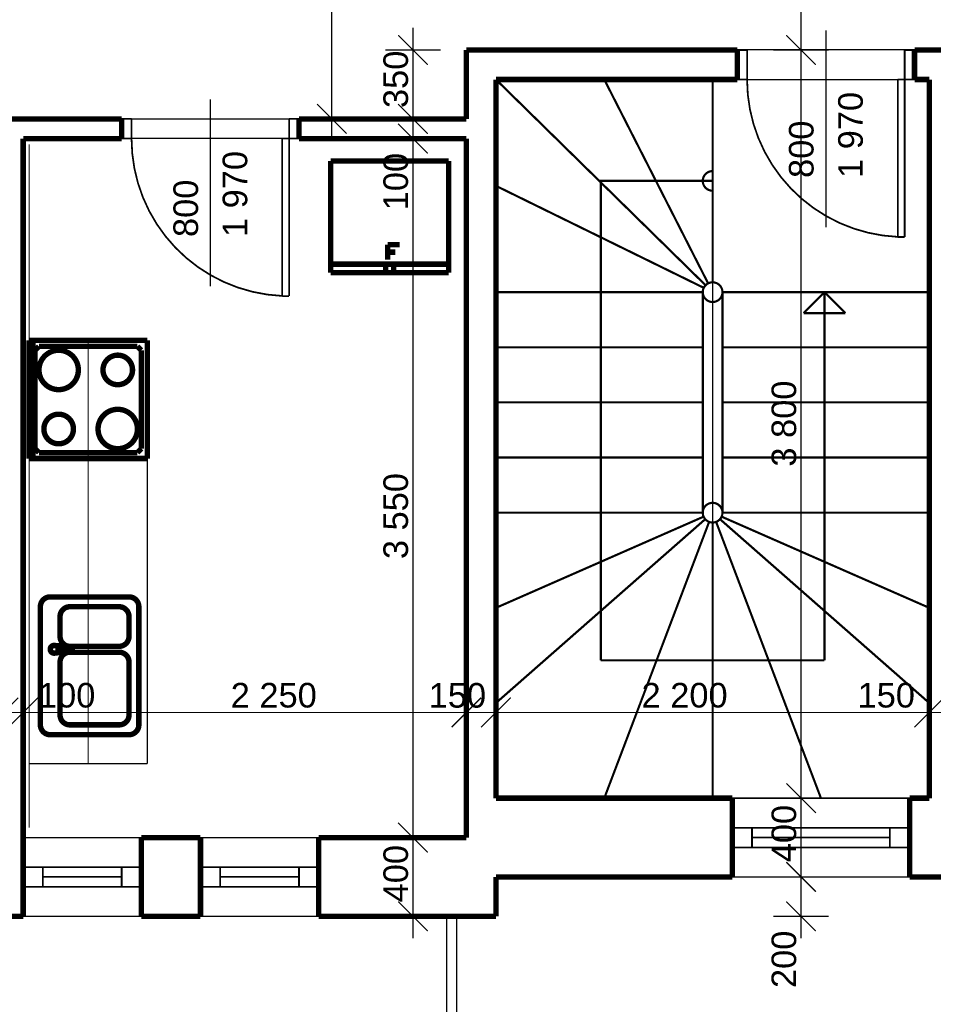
# Model space of a CAD drawing. Extents: x -289843 to 60066, y -44128 to 109843.
# Tile 5 of 61: x -56141 to -51503, y -4015 to 986. Entities that reach past the tile are written whole.
import ezdxf

# ---------------------------------------------------------------- set-up
doc = ezdxf.new("R2010")
doc.units = 0
doc.header["$MEASUREMENT"] = 0
doc.linetypes.add('DOT___DASHED', pattern=[335.138882, 176.388884, -88.194442, 0, -70.555556])
doc.linetypes.add('DĚLICÍ', pattern=[317.5, 127, -63.5, 0, -63.5, 0, -63.5])
for name, color, linetype in [('EXTERIOR_WALLS', 7, 'Continuous'), ('KÓTY', 7, 'Continuous'), ('múry', 7, 'Continuous'), ('SHUTTERS', 7, 'Continuous'), ('čiary', 7, 'Continuous')]:
    doc.layers.add(name, color=color, linetype=linetype)
doc.styles.add('GENERATED_STYLE_1', font='arial.ttf')
doc.dimstyles.new('Dimstyle_D87F', dxfattribs={"dimtxt": 125, "dimasz": 142.5, "dimexe": 0.18, "dimexo": 0.3, "dimgap": 0.09, "dimtad": 1, "dimdec": 0, "dimzin": 0, "dimdsep": 46, "dimtxsty": 'GENERATED_STYLE_1', "dimblk": 'ARROWHEAD_6', "dimblk1": 'ARROWHEAD_6', "dimblk2": 'ARROWHEAD_6', "dimcen": 0.09, "dimclrd": 124, "dimclre": 124, "dimclrt": 124, "dimadec": 0, "dimazin": 0, "dimtfac": 1, "dimtdec": 4, "dimtmove": 0, "dimatfit": 0, "dimfxl": 0, "dimtolj": 1, "dimtzin": 0, "dimarcsym": 0})
doc.dimstyles.new('Dimstyle_DAEE', dxfattribs={"dimtxt": 125, "dimasz": 142.5, "dimexe": 0.18, "dimexo": 0, "dimgap": 0.09, "dimtad": 1, "dimdec": 0, "dimzin": 0, "dimdsep": 46, "dimtxsty": 'GENERATED_STYLE_1', "dimblk": 'ARROWHEAD_6', "dimblk1": 'ARROWHEAD_6', "dimblk2": 'ARROWHEAD_6', "dimcen": 0.09, "dimse1": 1, "dimse2": 1, "dimclrd": 124, "dimclre": 124, "dimclrt": 124, "dimadec": 0, "dimazin": 0, "dimtfac": 1, "dimtdec": 4, "dimtmove": 0, "dimatfit": 0, "dimfxl": 0, "dimtolj": 1, "dimtzin": 0, "dimarcsym": 0})
doc.dimstyles.new('Dimstyle_DBDF', dxfattribs={"dimtxt": 125, "dimasz": 142.5, "dimexe": 0.18, "dimexo": 0.4, "dimgap": 0.09, "dimtad": 1, "dimdec": 0, "dimzin": 0, "dimdsep": 46, "dimtxsty": 'GENERATED_STYLE_1', "dimblk": 'ARROWHEAD_6', "dimblk1": 'ARROWHEAD_6', "dimblk2": 'ARROWHEAD_6', "dimcen": 0.09, "dimclrd": 124, "dimclre": 124, "dimclrt": 124, "dimadec": 0, "dimazin": 0, "dimtfac": 1, "dimtdec": 4, "dimtmove": 0, "dimatfit": 0, "dimfxl": 0, "dimtolj": 1, "dimtzin": 0, "dimarcsym": 0})

# ---------------------------------------------------------------- blocks, each defined once
blk = doc.blocks.new('Range_Standard_70_1253')
at = {"layer": 'EXTERIOR_WALLS', "color": 0, "linetype": 'ByBlock', "const_width": 27.5}
for points in [[(0, 600), (600, 600)], [(0, 0), (0, 600)], [(600, 0), (600, 600)], [(0, 580), (600, 580)], [(50, 570), (30, 550)], [(30, 550), (30, 50)], [(550, 570), (50, 570)], [(570, 550), (550, 570)], [(570, 50), (570, 550)], [(30, 50), (50, 30)], [(550, 30), (570, 50)], [(0, 0), (600, 0)], [(50, 30), (550, 30)]]:
    blk.add_lwpolyline(points, dxfattribs=at)
for points in [[(350, 450, 1), (550, 450, 1)], [(75, 450, 1), (225, 450, 1)], [(50, 150, 1), (250, 150, 1)], [(375, 150, 1), (525, 150, 1)]]:
    blk.add_lwpolyline(points, format="xyb", close=True, dxfattribs=at)
blk = doc.blocks.new('Sink_General_70_1254')
at = {"layer": 'EXTERIOR_WALLS', "color": 0, "linetype": 'ByBlock', "const_width": 27.5}
for points in [[(50, 500, 0.414214), (0, 450)], [(700, 450, 0.414214), (650, 500)], [(452.7, 422.9, 1.44727), (415.3, 422.9)], [(453, 432.6, 0.869741), (415, 432.7)], [(100, 400, 0.414214), (50, 350)], [(419, 350, 0.414214), (369, 400)], [(417.2, 397, 0.913612), (450.8, 397)], [(417.2, 396.4, 0.913612), (450.8, 396.4)], [(423.1, 398.2, 1), (444.9, 398.2)], [(499, 400, 0.414214), (449, 350)], [(650, 350, 0.414214), (600, 400)], [(425.1, 346.5, 0.882566), (442.9, 346.5)], [(50, 100, 0.414214), (100, 50)], [(369, 50, 0.414214), (419, 100)], [(449, 100, 0.414214), (499, 50)], [(600, 50, 0.414214), (650, 100)], [(0, 50, 0.414214), (50, 0)], [(650, 0, 0.414214), (700, 50)]]:
    blk.add_lwpolyline(points, format="xyb", dxfattribs=at)
for points in [[(650, 500), (50, 500)], [(0, 450), (0, 50)], [(700, 50), (700, 450)], [(369, 400), (100, 400)], [(414.9, 428.7), (415, 432.7)], [(417.2, 396.4), (414.9, 428.7)], [(419.8, 388.8), (425.1, 346.5)], [(423.1, 398.2), (423.1, 410.1)], [(423.1, 410.1), (444.9, 410.1)], [(423.1, 409.5), (444.9, 409.5)], [(442.9, 346.5), (448.2, 388.8)], [(444.9, 410.1), (444.9, 398.2)], [(450.8, 396.4), (453.1, 428.7)], [(453.1, 428.7), (453, 432.7)], [(600, 400), (499, 400)], [(50, 350), (50, 100)], [(419, 100), (419, 350)], [(449, 350), (449, 100)], [(650, 100), (650, 350)], [(100, 50), (369, 50)], [(499, 50), (600, 50)], [(50, 0), (650, 0)]]:
    blk.add_lwpolyline(points, dxfattribs=at)
at = {"layer": 'EXTERIOR_WALLS', "color": 0, "linetype": 'ByBlock'}
for p in [(50, 0), (100, 50), (499, 50)]:
    blk.add_point(p, dxfattribs=at)
blk = doc.blocks.new('Refrigerator_2D_Vert_70_1255')
at = {"layer": 'EXTERIOR_WALLS', "color": 0, "linetype": 'ByBlock', "const_width": 27.5}
for points in [[(0, 567.5), (600, 567.5)], [(0, 567.5), (0, 0)], [(600, 0), (600, 567.5)], [(289.8, 142.5), (351.1, 142.5)], [(289.8, 142.5), (289.8, 65.9)], [(289.8, 104.2), (327.9, 104.2)], [(0, 43.3), (600, 43.3)], [(280, 43.3), (280, 0)], [(320, 43.3), (320, 0)], [(0, 0), (600, 0)]]:
    blk.add_lwpolyline(points, dxfattribs=at)
blk = doc.blocks.new('*D376')
at = {"layer": 'KÓTY', "color": 124, "linetype": 'Continuous', "transparency": 16777216, "const_width": 6.17}
for points in [[(-54631.5, 2107.2), (-54481.5, 1957.2)], [(-54256.5, 2032.2), (-54697.2, 2032.2)], [(-54556.5, 482.2), (-54556.5, 2032.2)], [(-54631.5, 557.2), (-54481.5, 407.2)], [(-54256.5, 482.2), (-54697.2, 482.2)], [(-54556.5, 369.7), (-54556.5, 482.2)]]:
    blk.add_lwpolyline(points, dxfattribs=at)
at = {"layer": 'KÓTY', "color": 124, "transparency": 16777216, "style": 'GENERATED_STYLE_1', "oblique": 0}
for s, p in [('325', (-54581.5, 1960.6)), ('1\xa0550', (-54581.5, 1041.1))]:
    blk.add_text(s, height=125, rotation=90, dxfattribs=at).set_placement(p)
blk = doc.blocks.new('ARROWHEAD_6')
at = {"color": 0, "linetype": 'Continuous'}
for p, q in [((-0.5, -0.5), (0.5, 0.5)), ((0, 0), (-1, 0))]:
    blk.add_line(p, q, dxfattribs=at)
blk = doc.blocks.new('*D378')
at = {"layer": 'KÓTY', "color": 124, "linetype": 'Continuous', "transparency": 16777216, "const_width": 6.17}
for points in [[(-54631.5, 2432.2), (-54481.5, 2282.2)], [(-54256.5, 2357.2), (-54697.2, 2357.2)], [(-54556.5, 2032.2), (-54556.5, 2357.2)], [(-54631.5, 2107.2), (-54481.5, 1957.2)], [(-54256.5, 2032.2), (-54697.2, 2032.2)]]:
    blk.add_lwpolyline(points, dxfattribs=at)
blk = doc.blocks.new('*D379')
at = {"layer": 'KÓTY', "color": 124, "linetype": 'Continuous', "transparency": 16777216, "const_width": 6.17}
for points in [[(-54631.5, 3857.2), (-54481.5, 3707.2)], [(-54415.9, 3782.2), (-54856.5, 3782.2)], [(-54556.5, 2357.2), (-54556.5, 3782.2)], [(-54631.5, 2432.2), (-54481.5, 2282.2)], [(-54256.5, 2357.2), (-54697.2, 2357.2)]]:
    blk.add_lwpolyline(points, dxfattribs=at)
at = {"layer": 'KÓTY', "color": 124, "transparency": 16777216, "style": 'GENERATED_STYLE_1', "oblique": 0}
blk.add_text('1\xa0425', height=125, rotation=90, dxfattribs=at).set_placement((-54581.5, 2812.7))
blk = doc.blocks.new('*D380')
at = {"layer": 'KÓTY', "color": 124, "linetype": 'Continuous', "transparency": 16777216, "const_width": 6.17}
for points in [[(-54481.5, 3957.2), (-54631.5, 4107.2)], [(-54556.5, 4032.2), (-54556.5, 4144.7)], [(-54415.9, 4032.2), (-54856.5, 4032.2)], [(-54556.5, 3782.2), (-54556.5, 4032.2)], [(-54631.5, 3857.2), (-54481.5, 3707.2)], [(-54415.9, 3782.2), (-54856.5, 3782.2)]]:
    blk.add_lwpolyline(points, dxfattribs=at)
at = {"layer": 'KÓTY', "color": 124, "transparency": 16777216, "style": 'GENERATED_STYLE_1', "oblique": 0}
blk.add_text('250', height=125, rotation=90, dxfattribs=at).set_placement((-54581.5, 3831.8))
blk = doc.blocks.new('*D386')
at = {"layer": 'KÓTY', "color": 124, "linetype": 'Continuous', "transparency": 16777216, "const_width": 6.17}
for points in [[(-56365.9, 2107.2), (-56215.9, 1957.2)], [(-55990.9, 2032.2), (-56431.5, 2032.2)], [(-56290.9, 482.2), (-56290.9, 2032.2)], [(-56365.9, 557.2), (-56215.9, 407.2)], [(-55990.9, 482.2), (-56431.5, 482.2)], [(-56290.9, 369.7), (-56290.9, 482.2)]]:
    blk.add_lwpolyline(points, dxfattribs=at)
at = {"layer": 'KÓTY', "color": 124, "transparency": 16777216, "style": 'GENERATED_STYLE_1', "oblique": 0}
for s, p in [('100', (-56136.7, 1797.7)), ('1\xa0550', (-56315.9, 1041.1))]:
    blk.add_text(s, height=125, rotation=90, dxfattribs=at).set_placement(p)
blk = doc.blocks.new('*D447')
at = {"layer": 'KÓTY', "color": 124, "linetype": 'Continuous', "transparency": 16777216, "const_width": 6.17}
for points in [[(-56148, -2457.4), (-56298, -2607.4)], [(-56048, -2457.4), (-56198, -2607.4)], [(-56223, -2532.4), (-56123, -2532.4)]]:
    blk.add_lwpolyline(points, dxfattribs=at)
blk = doc.blocks.new('*D448')
at = {"layer": 'KÓTY', "color": 124, "linetype": 'Continuous', "transparency": 16777216, "const_width": 6.17}
for points in [[(-56048, -2457.4), (-56198, -2607.4)], [(-53798, -2457.4), (-53948, -2607.4)], [(-56123, -2532.4), (-53873, -2532.4)]]:
    blk.add_lwpolyline(points, dxfattribs=at)
at = {"layer": 'KÓTY', "color": 124, "transparency": 16777216, "style": 'GENERATED_STYLE_1', "oblique": 0}
for s, p in [('100', (-56048, -2507.4)), ('2\xa0250', (-55069.4, -2507.4)), ('150', (-54064.4, -2508))]:
    blk.add_text(s, height=125, dxfattribs=at).set_placement(p)
blk = doc.blocks.new('*D449')
at = {"layer": 'KÓTY', "color": 124, "linetype": 'Continuous', "transparency": 16777216, "const_width": 6.17}
for points in [[(-53798, -2457.4), (-53948, -2607.4)], [(-53648, -2457.4), (-53798, -2607.4)], [(-53873, -2532.4), (-53723, -2532.4)]]:
    blk.add_lwpolyline(points, dxfattribs=at)
blk = doc.blocks.new('*D450')
at = {"layer": 'KÓTY', "color": 124, "linetype": 'Continuous', "transparency": 16777216, "const_width": 6.17}
for points in [[(-53648, -2457.4), (-53798, -2607.4)], [(-51448, -2457.4), (-51598, -2607.4)], [(-53723, -2532.4), (-51523, -2532.4)]]:
    blk.add_lwpolyline(points, dxfattribs=at)
at = {"layer": 'KÓTY', "color": 124, "transparency": 16777216, "style": 'GENERATED_STYLE_1', "oblique": 0}
for s, p in [('2\xa0200', (-52983.7, -2507.4)), ('150', (-51887.2, -2507.4))]:
    blk.add_text(s, height=125, dxfattribs=at).set_placement(p)
blk = doc.blocks.new('*D451')
at = {"layer": 'KÓTY', "color": 124, "linetype": 'Continuous', "transparency": 16777216, "const_width": 6.17}
for points in [[(-51448, -2457.4), (-51598, -2607.4)], [(-51298, -2457.4), (-51448, -2607.4)], [(-51523, -2532.4), (-51373, -2532.4)]]:
    blk.add_lwpolyline(points, dxfattribs=at)
blk = doc.blocks.new('*D559')
at = {"layer": 'KÓTY', "color": 124, "linetype": 'Continuous', "transparency": 16777216, "const_width": 6.17}
for points in [[(-54219.5, -3092.8), (-54069.5, -3242.8)], [(-54003.9, -3167.8), (-54285.2, -3167.8)], [(-54144.5, -3567.8), (-54144.5, -3167.8)], [(-54219.5, -3492.8), (-54069.5, -3642.8)], [(-54003.9, -3567.8), (-54285.2, -3567.8)], [(-54144.5, -3680.3), (-54144.5, -3567.8)]]:
    blk.add_lwpolyline(points, dxfattribs=at)
at = {"layer": 'KÓTY', "color": 124, "transparency": 16777216, "style": 'GENERATED_STYLE_1', "oblique": 0}
blk.add_text('400', height=125, rotation=90, dxfattribs=at).set_placement((-54169.5, -3496.9))
blk = doc.blocks.new('*D560')
at = {"layer": 'KÓTY', "color": 124, "linetype": 'Continuous', "transparency": 16777216, "const_width": 6.17}
for points in [[(-54219.5, 457.2), (-54069.5, 307.2)], [(-54144.5, 382.2), (-54144.5, 482.2)], [(-54003.9, 382.2), (-54285.2, 382.2)], [(-54144.5, -3167.8), (-54144.5, 382.2)], [(-54219.5, -3092.8), (-54069.5, -3242.8)], [(-54003.9, -3167.8), (-54285.2, -3167.8)]]:
    blk.add_lwpolyline(points, dxfattribs=at)
at = {"layer": 'KÓTY', "color": 124, "transparency": 16777216, "style": 'GENERATED_STYLE_1', "oblique": 0}
for s, p in [('100', (-54169.5, 17.9)), ('3\xa0550', (-54169.5, -1753.6))]:
    blk.add_text(s, height=125, rotation=90, dxfattribs=at).set_placement(p)
blk = doc.blocks.new('*D561')
at = {"layer": 'KÓTY', "color": 124, "linetype": 'Continuous', "transparency": 16777216, "const_width": 6.17}
for points in [[(-54219.5, 557.2), (-54069.5, 407.2)], [(-54003.9, 482.2), (-54285.2, 482.2)], [(-54219.5, 457.2), (-54069.5, 307.2)], [(-54144.5, 382.2), (-54144.5, 482.2)]]:
    blk.add_lwpolyline(points, dxfattribs=at)
blk = doc.blocks.new('*D562')
at = {"layer": 'KÓTY', "color": 124, "linetype": 'Continuous', "transparency": 16777216, "const_width": 6.17}
for points in [[(-54069.5, 757.2), (-54219.5, 907.2)], [(-54144.5, 832.2), (-54144.5, 944.7)], [(-54003.9, 832.2), (-54285.2, 832.2)], [(-54144.5, 482.2), (-54144.5, 832.2)], [(-54219.5, 557.2), (-54069.5, 407.2)], [(-54003.9, 482.2), (-54285.2, 482.2)]]:
    blk.add_lwpolyline(points, dxfattribs=at)
at = {"layer": 'KÓTY', "color": 124, "transparency": 16777216, "style": 'GENERATED_STYLE_1', "oblique": 0}
blk.add_text('350', height=125, rotation=90, dxfattribs=at).set_placement((-54169.5, 537.3))
blk = doc.blocks.new('*D572')
at = {"layer": 'KÓTY', "color": 124, "linetype": 'Continuous', "transparency": 16777216, "const_width": 6.17}
for points in [[(-52248.8, -3292.8), (-52098.8, -3442.8)], [(-52033.2, -3367.8), (-52314.5, -3367.8)], [(-52173.8, -3567.8), (-52173.8, -3367.8)], [(-52248.8, -3492.8), (-52098.8, -3642.8)], [(-52033.2, -3567.8), (-52314.5, -3567.8)], [(-52173.8, -3680.3), (-52173.8, -3567.8)]]:
    blk.add_lwpolyline(points, dxfattribs=at)
at = {"layer": 'KÓTY', "color": 124, "transparency": 16777216, "style": 'GENERATED_STYLE_1', "oblique": 0}
blk.add_text('200', height=125, rotation=90, dxfattribs=at).set_placement((-52198.8, -3932.1))
blk = doc.blocks.new('*D573')
at = {"layer": 'KÓTY', "color": 124, "linetype": 'Continuous', "transparency": 16777216, "const_width": 6.17}
for points in [[(-52248.8, -2892.8), (-52098.8, -3042.8)], [(-52033.2, -2967.8), (-52314.5, -2967.8)], [(-52173.8, -3367.8), (-52173.8, -2967.8)], [(-52248.8, -3292.8), (-52098.8, -3442.8)], [(-52033.2, -3367.8), (-52314.5, -3367.8)]]:
    blk.add_lwpolyline(points, dxfattribs=at)
at = {"layer": 'KÓTY', "color": 124, "transparency": 16777216, "style": 'GENERATED_STYLE_1', "oblique": 0}
blk.add_text('400', height=125, rotation=90, dxfattribs=at).set_placement((-52198.8, -3293.3))
blk = doc.blocks.new('*D574')
at = {"layer": 'KÓTY', "color": 124, "linetype": 'Continuous', "transparency": 16777216, "const_width": 6.17}
for points in [[(-52248.8, 907.2), (-52098.8, 757.2)], [(-52033.2, 832.2), (-52314.5, 832.2)], [(-52173.8, -2967.8), (-52173.8, 832.2)], [(-52248.8, -2892.8), (-52098.8, -3042.8)], [(-52033.2, -2967.8), (-52314.5, -2967.8)]]:
    blk.add_lwpolyline(points, dxfattribs=at)
at = {"layer": 'KÓTY', "color": 124, "transparency": 16777216, "style": 'GENERATED_STYLE_1', "oblique": 0}
blk.add_text('3\xa0800', height=125, rotation=90, dxfattribs=at).set_placement((-52198.8, -1283.9))
blk = doc.blocks.new('*D575')
at = {"layer": 'KÓTY', "color": 124, "linetype": 'Continuous', "transparency": 16777216, "const_width": 6.17}
for points in [[(-52248.8, 907.2), (-52098.8, 757.2)], [(-52033.2, 832.2), (-52314.5, 832.2)]]:
    blk.add_lwpolyline(points, dxfattribs=at)
blk = doc.blocks.new('*D576')
at = {"layer": 'KÓTY', "color": 124, "linetype": 'Continuous', "transparency": 16777216, "const_width": 6.17}
for points in [[(-52173.8, 2032.2), (-52173.8, 2432.2)], [(-52248.8, 2107.2), (-52098.8, 1957.2)], [(-52033.2, 2032.2), (-52314.5, 2032.2)], [(-52173.8, 832.2), (-52173.8, 2032.2)], [(-52248.8, 907.2), (-52098.8, 757.2)], [(-52033.2, 832.2), (-52314.5, 832.2)]]:
    blk.add_lwpolyline(points, dxfattribs=at)
at = {"layer": 'KÓTY', "color": 124, "transparency": 16777216, "style": 'GENERATED_STYLE_1', "oblique": 0}
blk.add_text('1\xa0200', height=125, rotation=90, dxfattribs=at).set_placement((-52198.8, 1129.2))
blk = doc.blocks.new('*D618')
at = {"layer": 'Defpoints', "color": 0, "linetype": 'Continuous', "lineweight": 0, "transparency": 16777216}
for p in [(-64873, -3567.8), (-27223, -3567.8), (-27223, -7096.6)]:
    blk.add_point(p, dxfattribs=at)
at = {"layer": 'KÓTY', "color": 124, "linetype": 'Continuous', "lineweight": -2, "transparency": 16777216}
for p, q in [((-64873, -3568.1), (-64873, -7096.8)), ((-27223, -3568.1), (-27223, -7096.8)), ((-64730.5, -7096.6), (-27365.5, -7096.6))]:
    blk.add_line(p, q, dxfattribs=at)
at = {"layer": 'KÓTY', "color": 124, "linetype": 'Continuous', "lineweight": -2, "transparency": 16777216, "xscale": 142.5, "yscale": 142.5, "zscale": 142.5, "rotation": 180}
blk.add_blockref('ARROWHEAD_6', (-64873, -7096.6), dxfattribs=at)
at = {"layer": 'KÓTY', "color": 124, "linetype": 'Continuous', "lineweight": -2, "transparency": 16777216, "xscale": 142.5, "yscale": 142.5, "zscale": 142.5}
blk.add_blockref('ARROWHEAD_6', (-27223, -7096.6), dxfattribs=at)
at = {"layer": 'KÓTY', "color": 124, "linetype": 'Continuous', "transparency": 16777216, "insert": (-46048, -7032.7), "char_height": 125, "attachment_point": 5, "style": 'GENERATED_STYLE_1'}
blk.add_mtext('\\A1;37650', dxfattribs=at)
blk = doc.blocks.new('D1_Metal_70_589')
at = {"color": 0, "linetype": 'ByBlock', "const_width": 8.82}
blk.add_lwpolyline([(365, 799.2, 0.401453), (-400, 0)], format="xyb", dxfattribs=at)
for points in [[(400, 800), (365, 800)], [(365, 800), (365, 0)], [(400, 0), (400, 800)], [(-450, 0), (-400, 0)], [(-400, 0), (-400, -100)], [(365, 0), (400, 0)], [(450, 0), (400, 0)], [(400, 0), (400, -100)], [(-400, -100), (-450, -100)], [(400, -100), (450, -100)]]:
    blk.add_lwpolyline(points, dxfattribs=at)
blk = doc.blocks.new('Značka_okna-dveří_-_70_1301')
at = {"color": 154, "linetype": 'Continuous', "const_width": 7}
blk.add_lwpolyline([(0, -850), (0, 100)], dxfattribs=at)
at = {"color": 154, "style": 'GENERATED_STYLE_1'}
for tag, p in [('AC_WIDO_A_SIZE', (-62.5, -600)), ('AC_WIDO_B_SIZE', (187.5, -600))]:
    blk.add_attdef(tag, p, '', height=125, rotation=90, dxfattribs=at)
blk = doc.blocks.new('D1_Metal_70_580')
at = {"color": 0, "linetype": 'ByBlock', "const_width": 8.82}
blk.add_lwpolyline([(365, 799.2, 0.401453), (-400, 0)], format="xyb", dxfattribs=at)
for points in [[(400, 800), (365, 800)], [(365, 800), (365, 0)], [(400, 0), (400, 800)], [(-450, 0), (-400, 0)], [(-400, 0), (-400, -150)], [(365, 0), (400, 0)], [(450, 0), (400, 0)], [(400, 0), (400, -150)], [(-400, -150), (-450, -150)], [(400, -150), (450, -150)]]:
    blk.add_lwpolyline(points, dxfattribs=at)
blk = doc.blocks.new('Značka_okna-dveří_-_70_1292')
at = {"color": 154, "linetype": 'Continuous', "const_width": 7}
blk.add_lwpolyline([(0, -900), (0, 100)], dxfattribs=at)
at = {"color": 154, "style": 'GENERATED_STYLE_1'}
for tag, p in [('AC_WIDO_A_SIZE', (-62.5, -650)), ('AC_WIDO_B_SIZE', (187.5, -650))]:
    blk.add_attdef(tag, p, '', height=125, rotation=90, dxfattribs=at)
blk = doc.blocks.new('W_Pivot_Hung_70_1033')
at = {"color": 0, "linetype": 'ByBlock', "const_width": 8.82}
for points in [[(-450, 0), (450, 0)], [(-350, 0), (-350, -100)], [(350, 0), (350, -100)], [(-350, -50), (350, -50)], [(-350, -50), (350, -50)], [(-450, -100), (450, -100)]]:
    blk.add_lwpolyline(points, dxfattribs=at)
blk = doc.blocks.new('W_Pivot_Hung_70_1009')
at = {"color": 0, "linetype": 'ByBlock', "const_width": 8.82}
for points in [[(-300, 0), (300, 0)], [(-200, 0), (-200, -100)], [(200, 0), (200, -100)], [(-200, -50), (200, -50)], [(-200, -50), (200, -50)], [(-300, -100), (300, -100)]]:
    blk.add_lwpolyline(points, dxfattribs=at)
blk = doc.blocks.new('W_Pivot_Hung_70_1010')
at = {"color": 0, "linetype": 'ByBlock', "const_width": 8.82}
for points in [[(-300, 0), (300, 0)], [(-200, 0), (-200, -100)], [(200, 0), (200, -100)], [(-200, -50), (200, -50)], [(-200, -50), (200, -50)], [(-300, -100), (300, -100)]]:
    blk.add_lwpolyline(points, dxfattribs=at)
blk = doc.blocks.new('DIM_2014', base_point=(-54556.5, 2032.2))
at = {"layer": 'KÓTY', "color": 124, "linetype": 'Continuous'}
for p1, p2, distance, picture, middle in [((-54760.5, 3782.2), (-54760.5, 4032.2), -203.9, '*D380', (-54644, 3880)), ((-54223, 2032.2), (-54223, 2357.2), 333.6, '*D378', (-54644, 2008.8))]:
    dim = blk.add_aligned_dim(p1=p1, p2=p2, distance=distance, dimstyle='Dimstyle_D87F', dxfattribs=at)
    dim.commit()
    dim.dimension.update_dxf_attribs({"geometry": picture, "text_midpoint": middle, "text_rotation": 90})
for p1, p2, picture, middle in [((-54223, 2357.2), (-54760.5, 3782.2), '*D379', (-54644, 2860.9)), ((-53723, 482.2), (-54223, 2032.2), '*D376', (-54644, 1089.3))]:
    dim = blk.add_linear_dim(base=(-54556.5, 2032.2), p1=p1, p2=p2, angle=90, dimstyle='Dimstyle_D87F', dxfattribs=at)
    dim.commit()
    dim.dimension.update_dxf_attribs({"geometry": picture, "text_midpoint": middle, "text_rotation": 90})
blk = doc.blocks.new('DIM_2016', base_point=(-56290.9, 2032.2))
at = {"layer": 'KÓTY', "color": 124, "linetype": 'Continuous'}
dim = blk.add_linear_dim(base=(-56290.9, 2032.2), p1=(-56273, 482.2), p2=(-55798, 2032.2), angle=90, dimstyle='Dimstyle_D87F', dxfattribs=at)
dim.commit()
dim.dimension.update_dxf_attribs({"geometry": '*D386', "text_midpoint": (-56378.4, 1089.3), "text_rotation": 90})
blk = doc.blocks.new('DIM_2022', base_point=(-64473, -2532.4))
at = {"layer": 'KÓTY', "color": 124, "linetype": 'Continuous'}
for p1, p2, picture, middle in [((-53723, -1367.8), (-51523, -1067.8), '*D450', (-52935.5, -2444.9)), ((-56123, -3167.8), (-53873, -1367.8), '*D448', (-55021.2, -2444.9)), ((-56223, -3567.8), (-56123, -3167.8), '*D447', (-55999.7, -2444.9))]:
    dim = blk.add_linear_dim(base=(-64473, -2532.4), p1=p1, p2=p2, dimstyle='Dimstyle_DAEE', dxfattribs=at)
    dim.commit()
    dim.dimension.update_dxf_attribs({"geometry": picture, "text_midpoint": middle})
for p1, p2, distance, picture, middle in [((-51523, -1067.8), (-51373, -1067.8), -1464.5, '*D451', (-51839, -2444.9)), ((-53873, -1367.8), (-53723, -1367.8), -1164.5, '*D449', (-54016.2, -2445.5))]:
    dim = blk.add_aligned_dim(p1=p1, p2=p2, distance=distance, dimstyle='Dimstyle_DAEE', dxfattribs=at)
    dim.commit()
    dim.dimension.update_dxf_attribs({"geometry": picture, "text_midpoint": middle})
blk = doc.blocks.new('DIM_2046', base_point=(-54144.5, -3167.8))
at = {"layer": 'KÓTY', "color": 124, "linetype": 'Continuous'}
for p1, p2, picture, middle in [((-55573, 482.2), (-53873, 832.2), '*D562', (-54232, 585.5)), ((-59298, -3167.8), (-55573, 382.2), '*D560', (-54232, -1705.3))]:
    dim = blk.add_linear_dim(base=(-54144.5, -3167.8), p1=p1, p2=p2, angle=90, dimstyle='Dimstyle_D87F', dxfattribs=at)
    dim.commit()
    dim.dimension.update_dxf_attribs({"geometry": picture, "text_midpoint": middle, "text_rotation": 90})
for p1, p2, distance, picture, middle in [((-55573, 382.2), (-55573, 482.2), -1428.4, '*D561', (-54232, 66.1)), ((-59298, -3567.8), (-59298, -3167.8), -5153.4, '*D559', (-54232, -3448.7))]:
    dim = blk.add_aligned_dim(p1=p1, p2=p2, distance=distance, dimstyle='Dimstyle_D87F', dxfattribs=at)
    dim.commit()
    dim.dimension.update_dxf_attribs({"geometry": picture, "text_midpoint": middle, "text_rotation": 90})
blk = doc.blocks.new('DIM_2049', base_point=(-52173.8, -3367.8))
at = {"layer": 'KÓTY', "color": 124, "linetype": 'Continuous'}
for base, p1, p2, picture, middle in [((-52173.8, -3367.8), (-53873, 832.2), (-46048, 2032.2), '*D576', (-52261.3, 1177.5)), ((-52173.8342403, -3367.8443815), (-53722.9636147, 832.1556185), (-53872.9636147, 832.1556185), '*D575', (-52064.5860233, 1014.0693629)), ((-52173.8, -3367.8), (-46048, -2967.8), (-53723, 832.2), '*D574', (-52261.3, -1235.7)), ((-52173.8, -3367.8), (-53723, -3567.8), (-46048, -3367.8), '*D572', (-52261.3, -3883.9))]:
    dim = blk.add_linear_dim(base=base, p1=p1, p2=p2, angle=90, dimstyle='Dimstyle_DBDF', dxfattribs=at)
    dim.commit()
    dim.dimension.update_dxf_attribs({"geometry": picture, "text_midpoint": middle, "text_rotation": 90})
dim = blk.add_aligned_dim(p1=(-46048, -3367.8), p2=(-46048, -2967.8), distance=6125.9, dimstyle='Dimstyle_DBDF', dxfattribs=at)
dim.commit()
dim.dimension.update_dxf_attribs({"geometry": '*D573', "text_midpoint": (-52261.3, -3245.1), "text_rotation": 90})

msp = doc.modelspace()

# ---------------------------------------------------------------- linework, layer by layer
at = {"color": 154, "linetype": 'Continuous', "lineweight": 0, "const_width": 7}
for points in [[(-51623, -2967.8), (-52523, -2967.8)], [(-55523, -3167.8), (-56123, -3167.8)], [(-54623, -3167.8), (-55223, -3167.8)], [(-52523, -3367.8), (-51623, -3367.8)], [(-56123, -3567.8), (-55523, -3567.8)], [(-55223, -3567.8), (-54623, -3567.8)]]:
    msp.add_lwpolyline(points, dxfattribs=at)
at = {"layer": 'múry', "color": 7, "linetype": 'Continuous'}
for p, q in [((-51648, 832.2), (-52448, 832.2)), ((-52448, 682.2), (-51648, 682.2)), ((-55573, 482.2), (-54773, 482.2)), ((-54773, 382.2), (-55573, 382.2))]:
    msp.add_line(p, q, dxfattribs=at)
at = {"layer": 'múry', "color": 7, "linetype": 'Continuous', "lineweight": 0}
for points, const_width in [([(-52498, 832.2), (-53873, 832.2)], 27.5), ([(-53873, 832.2), (-53873, 482.2)], 27.5), ([(-52498, 832.2), (-52498, 682.2)], 27.5), ([(-51598, 832.2), (-51598, 682.2)], 27.5), ([(-51523, 832.2), (-51598, 832.2)], 27.5), ([(-51222.9, 832.2), (-51523, 832.2)], 27.5), ([(-53723, 682.2), (-52498, 682.2)], 27.5), ([(-53723, -2967.8), (-53723, 682.2)], 27.5), ([(-51598, 682.2), (-51523, 682.2)], 27.5), ([(-51523, 682.2), (-51523, -2967.8)], 27.5), ([(-55623, 482.2), (-56273, 482.2)], 27.5), ([(-55623, 482.2), (-55623, 382.2)], 27.5), ([(-54723, 482.2), (-54723, 382.2)], 27.5), ([(-53873, 482.2), (-54723, 482.2)], 27.5), ([(-56123, 382.2), (-55623, 382.2)], 27.5), ([(-56123, -3167.8), (-56123, 382.2)], 27.5), ([(-54723, 382.2), (-53873, 382.2)], 27.5), ([(-53873, 382.2), (-53873, -3167.8)], 27.5), ([(-52523, -2967.8), (-53723, -2967.8)], 27.5), ([(-52523, -2967.8), (-52523, -3367.8)], 27.5), ([(-51623, -2967.8), (-51623, -3367.8)], 27.5), ([(-51523, -2967.8), (-51623, -2967.8)], 27.5), ([(-56123, -3567.8), (-56123, -3167.8)], 27.5), ([(-55523, -3567.8), (-55523, -3167.8)], 27.5), ([(-55223, -3167.8), (-55523, -3167.8)], 27.5), ([(-55223, -3567.8), (-55223, -3167.8)], 27.5), ([(-54623, -3567.8), (-54623, -3167.8)], 27.5), ([(-53873, -3167.8), (-54623, -3167.8)], 27.5), ([(-53723, -3367.8), (-52523, -3367.8)], 27.5), ([(-53723, -3567.8), (-53723, -3367.8)], 27.5), ([(-51623, -3367.8), (-51373, -3367.8)], 27.5), ([(-56423, -3567.8), (-56123, -3567.8)], 27.5), ([(-55523, -3567.8), (-55223, -3567.8)], 27.5), ([(-54623, -3567.8), (-53723, -3567.8)], 27.5), ([(-53973, -3567.8), (-53973, -6400.2)], 7), ([(-53923, -3567.8), (-53973, -3567.8)], 7), ([(-53923, -6400.2), (-53923, -3567.8)], 7)]:
    msp.add_lwpolyline(points, dxfattribs=dict(at, const_width=const_width))
at = {"layer": 'SHUTTERS', "color": 7, "linetype": 'Continuous'}
for points, const_width in [([(-52658.6, -362.8), (-53723, 682.2)], 11), ([(-53173, 682.2), (-52645.7, -353.3)], 11), ([(-52623, 682.2), (-52623, -347.8)], 11), ([(-56093, -3117.8), (-56093, 352.2)], 6), ([(-52623, 167.2), (-53198, 167.2)], 11), ([(-53190.8, 159.7), (-53190.8, -2267.8)], 11), ([(-53723, 142.2), (-52667.8, -375.8)], 11), ([(-53723, -397.8), (-52673, -397.8)], 11), ([(-52673, -397.8), (-52673, -1517.8)], 11), ([(-51523, -397.8), (-52573, -397.8)], 11), ([(-52573, -397.8), (-52573, -1517.8)], 11), ([(-52055.1, -397.8), (-52161.4, -504.1)], 11), ([(-52055.1, -397.8), (-52055.1, -2267.8)], 11), ([(-52055.1, -397.8), (-51948.8, -504.1)], 11), ([(-52161.4, -504.1), (-51948.8, -504.1)], 11), ([(-55493, -642.8), (-56093, -642.8)], 6), ([(-55493, -2792.8), (-55493, -642.8)], 6), ([(-53723, -677.8), (-52673, -677.8)], 11), ([(-51523, -677.8), (-52573, -677.8)], 11), ([(-53723, -957.8), (-52673, -957.8)], 11), ([(-51523, -957.8), (-52573, -957.8)], 11), ([(-53723, -1237.8), (-52673, -1237.8)], 11), ([(-51523, -1237.8), (-52573, -1237.8)], 11), ([(-53723, -1517.8), (-52673, -1517.8)], 11), ([(-52668.7, -1538), (-53723, -2001.2)], 11), ([(-52660.5, -1550.9), (-53723, -2484.5)], 11), ([(-52585.4, -1550.9), (-51523, -2484.5)], 11), ([(-52577.2, -1538), (-51523, -2001.2)], 11), ([(-51523, -1517.8), (-52573, -1517.8)], 11), ([(-52640.7, -1564.6), (-53173, -2967.8)], 11), ([(-52623, -2967.8), (-52623, -1567.8)], 11), ([(-52605.2, -1564.6), (-52073, -2967.8)], 11), ([(-52055.1, -2267.8), (-53190.8, -2267.8)], 11), ([(-55493, -2792.8), (-56093, -2792.8)], 6)]:
    msp.add_lwpolyline(points, dxfattribs=dict(at, const_width=const_width))
at = {"layer": 'SHUTTERS', "color": 7, "linetype": 'DOT___DASHED', "const_width": 7}
msp.add_lwpolyline([(-52623, -234.9), (-52623, -1778.5)], dxfattribs=at)
at = {"layer": 'SHUTTERS', "color": 7, "linetype": 'DĚLICÍ', "const_width": 6}
msp.add_lwpolyline([(-55793, -2792.8), (-55793, -642.8)], dxfattribs=at)
at = {"layer": 'čiary', "color": 7, "linetype": 'Continuous', "const_width": 11}
msp.add_lwpolyline([(-52623, 217.2, 1), (-52623, 117.2)], format="xyb", dxfattribs=at)
for points in [[(-52673, -397.8, 1), (-52573, -397.8, 1)], [(-52673, -1517.8, 1), (-52573, -1517.8, 1)]]:
    msp.add_lwpolyline(points, format="xyb", close=True, dxfattribs=at)

# ---------------------------------------------------------------- block references
at = {"layer": 'EXTERIOR_WALLS', "color": 7, "linetype": 'Continuous'}
msp.add_blockref('Refrigerator_2D_Vert_70_1255', (-54562.4, -298.9), dxfattribs=at)
at = {"layer": 'EXTERIOR_WALLS', "color": 7, "linetype": 'Continuous', "rotation": 90}
for name, p in [('Range_Standard_70_1253', (-55493, -1242.8)), ('Sink_General_70_1254', (-55535.9, -2645.5))]:
    msp.add_blockref(name, p, dxfattribs=at)
at = {"layer": 'KÓTY', "color": 7, "linetype": 'Continuous'}
for name, p in [('DIM_2049', (-52173.8, -3367.8)), ('DIM_2016', (-56290.9, 2032.2)), ('DIM_2022', (-64473, -2532.4)), ('DIM_2014', (-54556.5, 2032.2)), ('DIM_2046', (-54144.5, -3167.8))]:
    msp.add_blockref(name, p, dxfattribs=at)
at = {"layer": 'múry', "color": 7, "linetype": 'Continuous', "lineweight": 0}
for name, p in [('Značka_okna-dveří_-_70_1292', (-52048, 832.2)), ('Značka_okna-dveří_-_70_1301', (-55173, 482.2))]:
    msp.add_blockref(name, p, dxfattribs=at).add_auto_attribs({'AC_WIDO_A_SIZE': '800', 'AC_WIDO_B_SIZE': '1\xa0970'})
at = {"layer": 'múry', "color": 7, "linetype": 'Continuous', "lineweight": 0, "xscale": -1, "rotation": 180}
for name, p in [('D1_Metal_70_580', (-52048, 682.2)), ('D1_Metal_70_589', (-55173, 382.2)), ('W_Pivot_Hung_70_1009', (-55823, -3417.8)), ('W_Pivot_Hung_70_1010', (-54923, -3417.8))]:
    msp.add_blockref(name, p, dxfattribs=at)
at = {"layer": 'múry', "color": 7, "linetype": 'Continuous', "lineweight": 0, "rotation": 180}
msp.add_blockref('W_Pivot_Hung_70_1033', (-52073, -3217.8), dxfattribs=at)

# ---------------------------------------------------------------- dimensions: what is measured, and where the dimension line sits
at = {"layer": 'KÓTY', "color": 7, "linetype": 'Continuous'}
dim = msp.add_aligned_dim(p1=(-64873, -3567.8), p2=(-27223, -3567.8), distance=-3528.8, dimstyle='Dimstyle_D87F', dxfattribs=at)
dim.commit()
dim.dimension.update_dxf_attribs({"geometry": '*D618', "text_midpoint": (-46048, -7032.7)})

doc.saveas('drawing.dxf')
